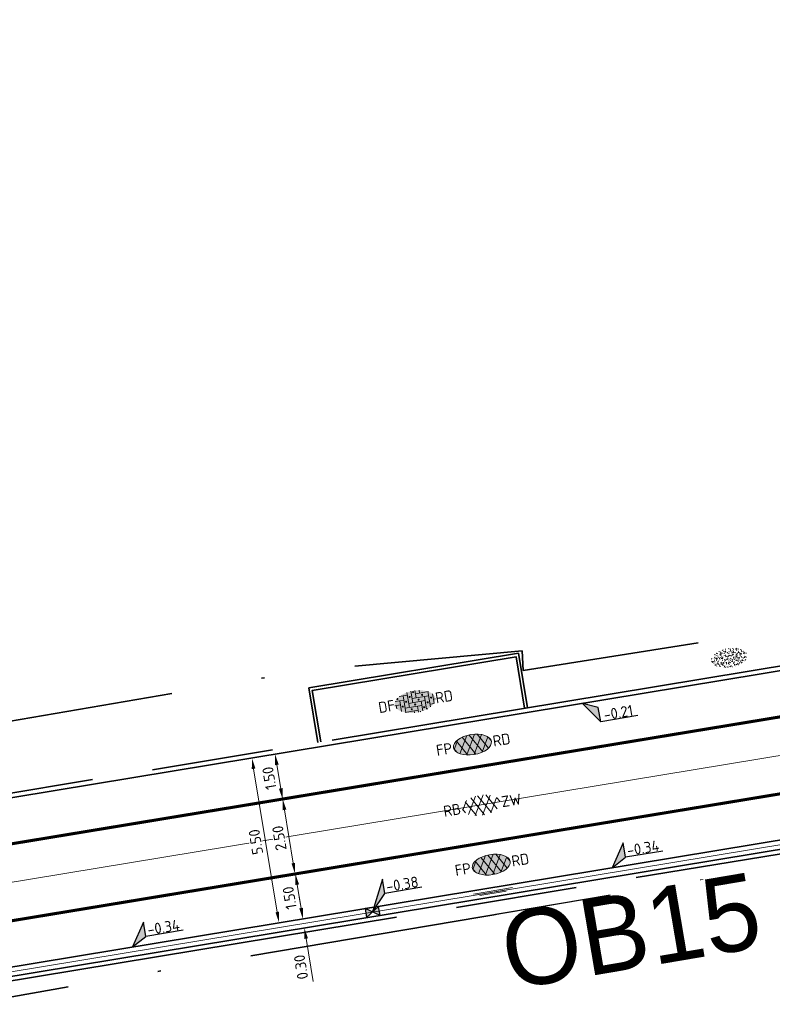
# Model space of a CAD drawing. Header units: metres. Extents: x 0 to 269924, y 0 to 933292.
# Tile 166 of 247: x 134730 to 134754, y 466606 to 466638. Entities that reach past the tile are written whole.
import ezdxf
from ezdxf import colors
from ezdxf.entities.mleader import LeaderData, LeaderLine
from ezdxf.enums import TextEntityAlignment as Align
from ezdxf.math import Vec2, Vec3

# ---------------------------------------------------------------- set-up
doc = ezdxf.new("R2018")
doc.units = ezdxf.units.M
for name, pattern in [('VH-OPSLUITBAND_100X200', [16, 8, -2, 4, -2]), ('VH-OPSLUITBAND_150X250', [24, 16, -2, 4, -2]), ('VW-1-1_STREEP', [2, 1, -1]), ('XX-PROJECTGRENS', [18, 12, -3, 0, -3])]:
    doc.linetypes.add(name, pattern=pattern)
for name, color, linetype, lineweight in [('B-WE-VH-M', 7, 'Continuous', 18), ('N-WE-KG-GRENS_PROJECT-G', 7, 'XX-PROJECTGRENS', 35), ('N-WE-VH-GOOT-S', 170, 'Continuous', 18), ('N-WE-VH-GOOT_STRAATBAKSTEEN-G', 170, 'Continuous', 35), ('N-WE-VH-KANTOPSLUITING-T18', 10, 'Continuous', 18), ('N-WE-VH-KANTOPSLUITING_OPSLUITBAND_100X200-G', 150, 'VH-OPSLUITBAND_100X200', 35), ('N-WE-VH-KANTOPSLUITING_OPSLUITBAND_150X250-G', 150, 'VH-OPSLUITBAND_150X250', 35), ('N-WE-VH-KANTOPSLUITING_VOORKANTBAND-G', 50, 'Continuous', 35), ('N-WE-VH-VERHARDING-T18', 10, 'Continuous', 18), ('N-WE-VH-VERHARDING_ASFALT-S', 7, 'Continuous', 18), ('N-WE-VH-VERHARDING_STRAATBAKSTEEN-S', 7, 'Continuous', 18), ('N-WE-VW-MARKERING_LANGS_STREEP_11_010-G', 7, 'VW-1-1_STREEP', 13), ('X-XX-AL-HOOGTELABEL-S', 7, 'Continuous', 25)]:
    doc.layers.add(name, color=color, linetype=linetype, lineweight=lineweight)
doc.layers.add('N-WE-GR-GRAS-S', color=7, linetype='Continuous', lineweight=18, true_color=0x00a500)
doc.layers.add('N-WE-RI-HWA_KOLK-S', color=150, linetype='Continuous', lineweight=25, true_color=0x007fff)
doc.layers.add('X-XX-AL-HULPLIJN-G', color=30, linetype='Continuous', lineweight=18, plot=False)
doc.styles.add('NLCS-ISO', font='NLCS-ISO.ttf')
doc.styles.add('NLCS-ISO-M200-T18', font='NLCS-ISO.ttf', dxfattribs={"height": 0.36})
doc.styles.get("Standard").update_dxf_attribs({"font": 'romand.shx'})
doc.dimstyles.new('NLCS-M200-T18-PIJL_L2_H2', dxfattribs={"dimscale": 0.2, "dimtxt": 2.5, "dimasz": 1.8, "dimexe": 2, "dimexo": 2, "dimgap": 0.7, "dimtad": 1, "dimzin": 0, "dimdsep": 46, "dimtxsty": 'NLCS-ISO-M200-T18', "dimcen": 0, "dimdle": 2, "dimclrd": 256, "dimclre": 256, "dimclrt": 10, "dimazin": 0, "dimtfac": 1, "dimtdec": 3, "dimtofl": 0, "dimtmove": 0, "dimatfit": 3, "dimfxl": 2, "dimfxlon": 1, "dimtfillclr": 256, "dimtolj": 1, "dimtzin": 0, "dimlwd": -1, "dimlwe": -1, "dimarcsym": 0})

# ---------------------------------------------------------------- blocks, each defined once
blk = doc.blocks.new('*U379')
for p, q in [((2.42, -1.19), (0, 0)), ((0, 0), (2.34, -3.59)), ((2.34, -3.59), (2.42, -1.19)), ((8.54, -3.81), (2.34, -3.59))]:
    blk.add_line(p, q)
blk.add_solid([(2.42, -1.19), (0, 0), (2.34, -3.59)])
at = {"style": 'NLCS-ISO'}
blk.add_attdef('...', text='', height=1.8, rotation=357.9999, dxfattribs=at).set_placement((5.42, -4.12), align=Align.BOTTOM_CENTER)
blk = doc.blocks.new('SVH-GOOT_SYMBOOL-SO')
at = {"color": 7, "linetype": 'Continuous'}
for p, q in [((-0.206, 2.137), (-0.206, -2.217)), ((0, 2.669), (0, -2.669)), ((0.2, 3.125), (0.2, -3.359))]:
    blk.add_line(p, q, dxfattribs=at)
at = {"style": 'NLCS-ISO'}
blk.add_attdef('MATERIAAL', text='', height=1.8, dxfattribs=at).set_placement((-1.098, 0), align=Align.MIDDLE_RIGHT)
blk.add_attdef('KLEUR', text='', height=1.8, dxfattribs=at).set_placement((1.1, 0), align=Align.MIDDLE_LEFT)
blk = doc.blocks.new('*U141')
at = {"lineweight": 30, "flags": 106}
blk.add_attdef('OB', text='', height=0.36, dxfattribs=at).set_placement((0, 0.1), align=Align.BOTTOM_CENTER)
blk = doc.blocks.new('*D574')
at = {"layer": 'B-WE-VH-M', "transparency": 16777216}
for p, q in [((134737.784, 466612.337), (134738.573, 466612.467)), ((134738.527, 466610.294), (134738.237, 466612.047)), ((134738.191, 466609.873), (134738.98, 466610.004))]:
    blk.add_line(p, q, dxfattribs=at)
for points in [[(134738.178, 466612.037), (134738.297, 466612.057), (134738.179, 466612.402)], [(134738.468, 466610.284), (134738.586, 466610.303), (134738.586, 466609.938)]]:
    blk.add_solid(points, dxfattribs=at)
at = {"layer": 'Defpoints', "color": 0, "transparency": 16777216}
for p in [(134738.179, 466612.402), (134735.679, 466611.989), (134736.086, 466609.525)]:
    blk.add_point(p, dxfattribs=at)
at = {"layer": 'B-WE-VH-M', "color": 10, "transparency": 16777216, "insert": (134738.066, 466611.118), "char_height": 0.36, "attachment_point": 5, "rotation": 99.3812, "style": 'NLCS-ISO-M200-T18', "bg_fill": 3, "box_fill_scale": 1.1, "bg_fill_color": 256, "bg_fill_true_color": 13158600, "bg_fill_transparency": 0}
blk.add_mtext('\\A1;2.50', dxfattribs=at)
blk = doc.blocks.new('*D575')
at = {"layer": 'B-WE-VH-M', "transparency": 16777216}
for p, q in [((134737.532, 466613.819), (134738.321, 466613.949)), ((134738.113, 466612.756), (134737.986, 466613.529)), ((134737.777, 466612.336), (134738.566, 466612.466))]:
    blk.add_line(p, q, dxfattribs=at)
for points in [[(134737.926, 466613.519), (134738.045, 466613.538), (134737.927, 466613.884)], [(134738.054, 466612.746), (134738.172, 466612.766), (134738.172, 466612.401)]]:
    blk.add_solid(points, dxfattribs=at)
at = {"layer": 'Defpoints', "color": 0, "transparency": 16777216}
for p in [(134737.927, 466613.884), (134735.434, 466613.472), (134735.679, 466611.989)]:
    blk.add_point(p, dxfattribs=at)
at = {"layer": 'B-WE-VH-M', "color": 10, "transparency": 16777216, "insert": (134737.734, 466613.09), "char_height": 0.36, "attachment_point": 5, "rotation": 99.3812, "style": 'NLCS-ISO-M200-T18', "bg_fill": 3, "box_fill_scale": 1.1, "bg_fill_color": 256, "bg_fill_true_color": 13158600, "bg_fill_transparency": 0}
blk.add_mtext('\\A1;1.50', dxfattribs=at)
blk = doc.blocks.new('*D576')
at = {"layer": 'B-WE-VH-M', "transparency": 16777216}
for p, q in [((134736.767, 466613.692), (134737.556, 466613.822)), ((134737.22, 466613.402), (134737.999, 466608.686)), ((134737.664, 466608.266), (134738.453, 466608.396))]:
    blk.add_line(p, q, dxfattribs=at)
for points in [[(134737.161, 466613.392), (134737.28, 466613.412), (134737.162, 466613.757)], [(134737.94, 466608.676), (134738.059, 466608.696), (134738.058, 466608.331)]]:
    blk.add_solid(points, dxfattribs=at)
at = {"layer": 'Defpoints', "color": 0, "transparency": 16777216}
for p in [(134735.434, 466613.472), (134736.331, 466608.045), (134738.058, 466608.331)]:
    blk.add_point(p, dxfattribs=at)
at = {"layer": 'B-WE-VH-M', "color": 10, "transparency": 16777216, "insert": (134737.294, 466610.992), "char_height": 0.36, "attachment_point": 5, "rotation": 99.3812, "style": 'NLCS-ISO-M200-T18', "bg_fill": 3, "box_fill_scale": 1.1, "bg_fill_color": 256, "bg_fill_true_color": 13158600, "bg_fill_transparency": 0}
blk.add_mtext('\\A1;5.50', dxfattribs=at)
blk = doc.blocks.new('*U129')
for p, q in [((2.63, 5.01), (0, 0)), ((2.55, 2.62), (2.63, 5.01)), ((0, 0), (2.55, 2.62)), ((8.75, 2.41), (2.55, 2.62))]:
    blk.add_line(p, q)
blk.add_solid([(2.63, 5.01), (0, 0), (2.55, 2.62)])
at = {"style": 'NLCS-ISO'}
blk.add_attdef('...', text='', height=1.8, rotation=358.1378, dxfattribs=at).set_placement((5.63, 2.1), align=Align.BOTTOM_CENTER)
blk = doc.blocks.new('N-SRI-KOLK_STRAAT_450X300-SO')
h = blk.add_hatch(color=256)
h.dxf.hatch_style = 1
h.paths.add_polyline_path([(0, 0), (-1.125, 0.75), (-1.125, -0.75)])
h.paths.add_polyline_path([(1.125, -0.75), (1.125, 0.75), (0, 0)])
for p, q in [((-1.125, -0.75), (1.125, 0.75)), ((1.125, -0.75), (-1.125, 0.75))]:
    blk.add_line(p, q)
at = {"flags": 128}
blk.add_lwpolyline([(-1.125, -0.75), (1.125, -0.75), (1.125, 0.75), (-1.125, 0.75)], close=True, dxfattribs=at)
blk = doc.blocks.new('*U671')
for p, q in [((2.6, 3.66), (0, 0)), ((2.51, 1.26), (2.6, 3.66)), ((0, 0), (2.51, 1.26)), ((8.71, 1.03), (2.51, 1.26))]:
    blk.add_line(p, q)
blk.add_solid([(2.6, 3.66), (0, 0), (2.51, 1.26)])
at = {"style": 'NLCS-ISO'}
blk.add_attdef('...', text='', height=1.8, rotation=357.8737, dxfattribs=at).set_placement((5.59, 0.73), align=Align.BOTTOM_CENTER)
blk = doc.blocks.new('SVH-ASFALT_KL-SO')
at = {"ltscale": 0.1}
for p, q in [((-3.32, -0.4), (-2.47, 1.08)), ((-1.25, -1.65), (-2.73, 0.92)), ((-2.51, -1.23), (-0.92, 1.53)), ((0.09, -1.73), (-1.71, 1.38)), ((-1.45, -1.61), (0.37, 1.54)), ((1.26, -1.54), (-0.53, 1.56)), ((-0.24, -1.74), (1.52, 1.29)), ((2.29, -1.09), (0.8, 1.48)), ((1.15, -1.58), (2.49, 0.75)), ((2.91, 0.06), (2.53, 0.71)), ((-2.96, -0.91), (-3.37, -0.2))]:
    blk.add_line(p, q, dxfattribs=at)
at = {"style": 'NLCS-ISO'}
blk.add_attdef('FUNCTIE_VERHARDING', text='', height=1.8, dxfattribs=at).set_placement((-3.62, -0.09), align=Align.MIDDLE_RIGHT)
blk.add_attdef('KLEUR', text='', height=1.8, dxfattribs=at).set_placement((3.17, -0.09), align=Align.MIDDLE_LEFT)
at = {"style": 'NLCS-ISO', "flags": 1}
blk.add_attdef('FUNCTIE', text='', height=1.8, dxfattribs=at).set_placement((0.12, -3.58), align=Align.MIDDLE_CENTER)
blk = doc.blocks.new('SVH-ASFALT_FP_KL-SO')
at = {"true_color": 0xa50000}
h = blk.add_hatch(color=14, dxfattribs=at)
h.dxf.hatch_style = 1
edge = h.paths.add_edge_path()
edge.add_ellipse((0, 0), major_axis=(0.631, 0), ratio=0.525613, start_angle=0, end_angle=360)
at = {"ltscale": 0.1}
for p, q in [((-0.244, -0.305), (0.12, 0.325)), ((0.298, -0.292), (-0.061, 0.33)), ((-0.619, -0.063), (-0.448, 0.233)), ((-0.204, -0.314), (-0.501, 0.201)), ((-0.457, -0.228), (-0.139, 0.323)), ((0.063, -0.33), (-0.296, 0.292)), ((-0.002, -0.331), (0.349, 0.276)), ((0.503, -0.2), (0.206, 0.313)), ((0.275, -0.298), (0.544, 0.168)), ((0.628, 0.028), (0.552, 0.16)), ((-0.547, -0.165), (-0.629, -0.023))]:
    blk.add_line(p, q, dxfattribs=at)
at = {"layer": 'X-XX-AL-HULPLIJN-G'}
blk.add_ellipse((0, 0), major_axis=(0.631, 0), ratio=0.525613, dxfattribs=at)
at = {"style": 'NLCS-ISO'}
blk.add_attdef('RB', text='', height=0.36, dxfattribs=at).set_placement((-0.679, 0), align=Align.MIDDLE_RIGHT)
blk.add_attdef('RD', text='', height=0.36, dxfattribs=at).set_placement((0.679, 0), align=Align.MIDDLE_LEFT)
blk = doc.blocks.new('*D674')
at = {"layer": 'B-WE-VH-M', "transparency": 16777216}
for p, q in [((134738.202, 466609.875), (134738.991, 466610.005)), ((134738.782, 466608.815), (134738.655, 466609.585)), ((134738.446, 466608.395), (134739.236, 466608.525))]:
    blk.add_line(p, q, dxfattribs=at)
for points in [[(134738.596, 466609.575), (134738.715, 466609.595), (134738.597, 466609.94)], [(134738.723, 466608.806), (134738.842, 466608.825), (134738.841, 466608.46)]]:
    blk.add_solid(points, dxfattribs=at)
at = {"layer": 'Defpoints', "color": 0, "transparency": 16777216}
for p in [(134738.597, 466609.94), (134736.086, 466609.525), (134736.331, 466608.045)]:
    blk.add_point(p, dxfattribs=at)
at = {"layer": 'B-WE-VH-M', "color": 10, "transparency": 16777216, "insert": (134738.403, 466609.148), "char_height": 0.36, "attachment_point": 5, "rotation": 99.3812, "style": 'NLCS-ISO-M200-T18', "bg_fill": 3, "box_fill_scale": 1.1, "bg_fill_color": 256, "bg_fill_true_color": 13158600, "bg_fill_transparency": 0}
blk.add_mtext('\\A1;1.50', dxfattribs=at)
blk = doc.blocks.new('*D675')
at = {"layer": 'B-WE-VH-M', "transparency": 16777216}
for p, q in [((134738.782, 466608.815), (134738.724, 466609.171)), ((134738.446, 466608.395), (134739.236, 466608.525)), ((134738.495, 466608.099), (134739.285, 466608.229)), ((134738.949, 466607.809), (134739.182, 466606.396))]:
    blk.add_line(p, q, dxfattribs=at)
for points in [[(134738.723, 466608.806), (134738.842, 466608.825), (134738.841, 466608.46)], [(134738.89, 466607.799), (134739.008, 466607.819), (134738.89, 466608.164)]]:
    blk.add_solid(points, dxfattribs=at)
at = {"layer": 'Defpoints', "color": 0, "transparency": 16777216}
for p in [(134736.331, 466608.045), (134738.89, 466608.164), (134736.38, 466607.749)]:
    blk.add_point(p, dxfattribs=at)
at = {"layer": 'B-WE-VH-M', "color": 10, "transparency": 16777216, "insert": (134738.779, 466606.873), "char_height": 0.36, "attachment_point": 5, "rotation": 99.3812, "style": 'NLCS-ISO-M200-T18', "bg_fill": 3, "box_fill_scale": 1.1, "bg_fill_color": 256, "bg_fill_true_color": 13158600, "bg_fill_transparency": 0}
blk.add_mtext('\\A1;0.30', dxfattribs=at)
blk = doc.blocks.new('SVH-SBS_DIKFORMAAT_ELLEBOOG_KL-SO')
h = blk.add_hatch(color=254)
edge = h.paths.add_edge_path()
edge.add_ellipse((1.09, 0.12), major_axis=(3.39, 0), ratio=0.533267, start_angle=0, end_angle=360)
for p, q in [((0, 1.84), (0, -0.69)), ((0.69, 1.92), (0.69, 0)), ((1.38, 1.93), (1.38, 0.69)), ((2.07, 1.86), (2.07, 1.38)), ((-2.3, 0), (-1.38, 0)), ((-2.13, 0.69), (-0.69, 0.69)), ((-1.38, 0.69), (-1.38, -1.12)), ((-1.35, 1.38), (0, 1.38)), ((-0.69, 1.38), (-0.69, -1.38)), ((0, 0), (2.76, 0)), ((0.69, 0.69), (3.45, 0.69)), ((1.38, 1.38), (3.54, 1.38)), ((2.76, 0.69), (2.76, -1.45)), ((3.45, 1.38), (3.45, -1.18)), ((4.14, 0.92), (4.14, -0.67)), ((4.14, 0), (4.48, 0)), ((-2.07, 0), (-2.07, -0.54)), ((-0.8, -1.38), (1.38, -1.38)), ((-0.69, -0.69), (2.07, -0.69)), ((0.69, -1.38), (0.69, -1.67)), ((1.38, -0.69), (1.38, -1.68)), ((2.07, 0), (2.07, -1.61)), ((2.76, -1.38), (2.98, -1.38)), ((3.45, -0.69), (4.12, -0.69))]:
    blk.add_line(p, q)
for centre in [(1.03, 1.72), (-0.35, 0.34), (0.34, 1.03), (1.72, 0.34), (2.41, 1.03), (3.79, 0.34), (-1.04, -0.35), (0.34, -1.04), (1.03, -0.35), (2.41, -1.04), (3.11, -0.35)]:
    blk.add_circle(centre, 0.0881)
for centre, start, end in [((-1.73, 1.03), 158.9124, 101.1902), ((1.72, -1.73), 59.0911, 132.3433)]:
    blk.add_arc(centre, 0.0881, start, end)
at = {"style": 'NLCS-ISO'}
blk.add_attdef('FORMAAT', text='', height=1.8, dxfattribs=at).set_placement((-2.3, 0.12), align=Align.MIDDLE_RIGHT)
blk.add_attdef('KLEUR', text='', height=1.8, dxfattribs=at).set_placement((4.49, 0.12), align=Align.MIDDLE_LEFT)
at = {"style": 'NLCS-ISO', "flags": 1}
blk.add_attdef('FUNCTIE', text='', height=1.8, dxfattribs=at).set_placement((0.12, -3.58), align=Align.MIDDLE_CENTER)
blk = doc.blocks.new('SGR-GRAS_01-SO')
at = {"ltscale": 0.1}
for p, q in [((-1.96, -0.07), (-1.98, 0)), ((-1.93, 0.19), (-1.93, 0.24)), ((-1.89, 0.24), (-1.92, 0.25)), ((-1.67, 0.02), (-1.6, 0.04)), ((-1.6, 0.24), (-1.65, 0.29)), ((-1.53, 0.32), (-1.6, 0.35)), ((-1.45, 0.64), (-1.52, 0.66)), ((-1.52, 0.19), (-1.44, 0.19)), ((-1.47, 0.58), (-1.48, 0.65)), ((-1.43, 0.48), (-1.35, 0.5)), ((-1.36, 0.21), (-1.43, 0.23)), ((-1.42, 0.13), (-1.36, 0.17)), ((-1.38, 0.11), (-1.32, 0.16)), ((-1.37, 0.01), (-1.38, 0.08)), ((-1.33, 0.11), (-1.33, 0.19)), ((-1.3, 0.76), (-1.32, 0.77)), ((-1.28, 0.68), (-1.28, 0.76)), ((-1.17, 0.39), (-1.23, 0.43)), ((-1.17, 0.24), (-1.22, 0.29)), ((-1.15, 0.65), (-1.21, 0.7)), ((-1.11, 0.17), (-1.04, 0.19)), ((-1.03, 0.03), (-1.1, 0.07)), ((-0.94, 0.84), (-1, 0.88)), ((-0.97, 0.51), (-0.92, 0.57)), ((-0.89, 0.5), (-0.97, 0.52)), ((-0.94, 0.19), (-0.87, 0.19)), ((-0.92, 0.42), (-0.86, 0.46)), ((-0.89, 0.81), (-0.82, 0.81)), ((-0.87, 0.66), (-0.89, 0.73)), ((-0.8, 0.06), (-0.88, 0.08)), ((-0.87, 0.62), (-0.8, 0.64)), ((-0.8, 0.47), (-0.87, 0.51)), ((-0.75, 0.24), (-0.8, 0.29)), ((-0.77, 0.09), (-0.79, 0.16)), ((-0.73, 0.65), (-0.78, 0.7)), ((-0.74, 0.03), (-0.73, 0.11)), ((-0.67, 0.11), (-0.73, 0.14)), ((-0.69, 0.61), (-0.68, 0.68)), ((-0.58, 0.92), (-0.64, 0.96)), ((-0.56, 0.92), (-0.51, 0.97)), ((-0.56, 0.32), (-0.48, 0.34)), ((-0.44, 0.55), (-0.51, 0.59)), ((-0.43, 0.78), (-0.5, 0.8)), ((-0.42, 0.71), (-0.36, 0.74)), ((-0.34, 0.35), (-0.41, 0.37)), ((-0.32, 0.24), (-0.38, 0.29)), ((-0.31, 0.19), (-0.37, 0.22)), ((-0.37, 0.19), (-0.29, 0.19)), ((-0.31, 0.65), (-0.36, 0.7)), ((-0.32, 0.81), (-0.24, 0.81)), ((-0.32, 0.77), (-0.24, 0.79)), ((-0.28, 0.73), (-0.29, 0.81)), ((-0.21, 1), (-0.27, 1.03)), ((-0.24, 0.02), (-0.17, 0.04)), ((-0.18, 0.17), (-0.19, 0.24)), ((-0.08, 0.63), (-0.14, 0.67)), ((-0.14, -0.04), (-0.14, 0.03)), ((-0.09, 0.53), (-0.09, 0.6)), ((-0.08, 0.16), (-0.03, 0.21)), ((-0.07, 0.19), (0, 0.23)), ((0.06, 0.27), (-0.01, 0.3)), ((0, 0.47), (0.07, 0.49)), ((0.1, 0.24), (0.05, 0.29)), ((0.13, 0.64), (0.06, 0.66)), ((0.07, 0.99), (0.14, 1.03)), ((0.12, 0.65), (0.07, 0.7)), ((0.22, 0.2), (0.15, 0.22)), ((0.21, 0.19), (0.28, 0.19)), ((0.29, 0.71), (0.22, 0.75)), ((0.24, 0.92), (0.31, 0.94)), ((0.26, 0.81), (0.33, 0.81)), ((0.32, 0.81), (0.3, 0.89)), ((0.31, 0.17), (0.39, 0.19)), ((0.32, 0.57), (0.38, 0.62)), ((0.42, 0.34), (0.36, 0.38)), ((0.42, 0.25), (0.4, 0.32)), ((0.43, 0.48), (0.49, 0.51)), ((0.53, 0.24), (0.47, 0.29)), ((0.54, 0.65), (0.49, 0.7)), ((0.56, -0.02), (0.49, 0.02)), ((0.5, 0.45), (0.51, 0.53)), ((0.59, 0.93), (0.52, 0.94)), ((0.55, 0.62), (0.63, 0.64)), ((0.65, 0.79), (0.58, 0.83)), ((0.68, 0.49), (0.61, 0.51)), ((0.77, 0.05), (0.7, 0.07)), ((0.78, 0.42), (0.72, 0.46)), ((0.78, 0.19), (0.86, 0.19)), ((0.83, 0.81), (0.91, 0.81)), ((0.92, 0.06), (0.85, 0.09)), ((0.87, 0.31), (0.94, 0.33)), ((0.95, 0.24), (0.9, 0.29)), ((0.91, 0.89), (0.91, 0.92)), ((0.97, 0.65), (0.91, 0.7)), ((0.93, 0.76), (0.99, 0.8)), ((1.01, 0.87), (0.95, 0.91)), ((1.01, 0.33), (1, 0.4)), ((1.15, 0.78), (1.08, 0.8)), ((1.15, 0.5), (1.08, 0.54)), ((1.1, 0.38), (1.1, 0.45)), ((1.11, 0.77), (1.18, 0.79)), ((1.24, 0.34), (1.17, 0.36)), ((1.18, 0.01), (1.26, 0.03)), ((1.21, 0.21), (1.26, 0.26)), ((1.28, 0.14), (1.22, 0.17)), ((1.28, 0.25), (1.35, 0.29)), ((1.37, 0.24), (1.32, 0.29)), ((1.39, 0.65), (1.34, 0.7)), ((1.36, 0.19), (1.43, 0.19)), ((1.42, 0.46), (1.5, 0.48)), ((1.51, 0.58), (1.44, 0.62)), ((1.64, 0.21), (1.58, 0.25)), ((1.61, 0.41), (1.59, 0.48)), ((1.69, 0.3), (1.7, 0.37)), ((1.79, 0.19), (1.72, 0.21)), ((1.74, 0.16), (1.81, 0.18)), ((1.8, 0.24), (1.75, 0.29)), ((1.93, 0.19), (1.95, 0.19)), ((-1.92, -0.16), (-1.85, -0.12)), ((-1.82, -0.08), (-1.9, -0.06)), ((-1.76, -0.13), (-1.82, -0.09)), ((-1.78, -0.3), (-1.73, -0.25)), ((-1.62, -0.5), (-1.69, -0.46)), ((-1.63, -0.57), (-1.68, -0.52)), ((-1.61, -0.17), (-1.67, -0.11)), ((-1.57, -0.44), (-1.49, -0.44)), ((-1.54, -0.66), (-1.5, -0.64)), ((-1.4, -0.05), (-1.46, -0.01)), ((-1.38, -0.46), (-1.38, -0.39)), ((-1.35, -0.28), (-1.28, -0.26)), ((-1.27, -0.23), (-1.34, -0.21)), ((-1.26, -0.42), (-1.33, -0.38)), ((-1.27, -0.56), (-1.28, -0.48)), ((-1.21, -0.57), (-1.26, -0.52)), ((-1.18, -0.67), (-1.25, -0.65)), ((-1.19, -0.17), (-1.24, -0.11)), ((-1.13, -0.78), (-1.19, -0.75)), ((-1.06, -0.39), (-1, -0.35)), ((-1.04, -0.58), (-0.97, -0.57)), ((-0.99, -0.44), (-0.92, -0.44)), ((-0.9, -0.34), (-0.96, -0.3)), ((-0.9, -0.65), (-0.84, -0.6)), ((-0.84, -0.94), (-0.85, -0.93)), ((-0.78, -0.57), (-0.84, -0.52)), ((-0.76, -0.7), (-0.83, -0.67)), ((-0.76, -0.17), (-0.82, -0.11)), ((-0.8, -0.13), (-0.73, -0.11)), ((-0.71, -0.38), (-0.79, -0.36)), ((-0.79, -0.54), (-0.78, -0.46)), ((-0.72, -0.89), (-0.65, -0.87)), ((-0.71, -0.9), (-0.64, -0.86)), ((-0.62, -0.82), (-0.7, -0.8)), ((-0.67, -0.48), (-0.69, -0.4)), ((-0.53, -0.26), (-0.6, -0.22)), ((-0.58, -0.99), (-0.59, -0.97)), ((-0.57, -0.1), (-0.5, -0.06)), ((-0.49, -0.25), (-0.44, -0.19)), ((-0.48, -0.44), (-0.41, -0.42)), ((-0.4, -0.63), (-0.46, -0.59)), ((-0.38, -0.98), (-0.43, -0.93)), ((-0.42, -0.44), (-0.34, -0.44)), ((-0.36, -0.57), (-0.41, -0.52)), ((-0.34, -0.17), (-0.39, -0.11)), ((-0.26, -0.99), (-0.33, -0.95)), ((-0.25, -0.09), (-0.32, -0.07)), ((-0.17, -0.18), (-0.24, -0.14)), ((-0.16, -0.53), (-0.23, -0.51)), ((-0.21, -0.61), (-0.15, -0.58)), ((-0.19, -0.62), (-0.19, -0.54)), ((-0.17, -0.74), (-0.1, -0.72)), ((-0.07, -0.97), (-0.14, -0.95)), ((-0.04, -0.55), (-0.1, -0.51)), ((-0.08, -0.4), (-0.09, -0.32)), ((-0.01, -1.01), (0.04, -0.95)), ((0.05, -0.98), (0, -0.93)), ((0.07, -0.57), (0.01, -0.52)), ((0.02, -0.96), (0.01, -0.89)), ((0.08, -0.17), (0.03, -0.11)), ((0.1, -0.91), (0.03, -0.88)), ((0.07, -0.29), (0.14, -0.27)), ((0.19, -0.1), (0.13, -0.06)), ((0.16, -0.44), (0.23, -0.44)), ((0.17, -1.04), (0.22, -1.02)), ((0.31, -0.24), (0.24, -0.22)), ((0.33, -0.47), (0.26, -0.43)), ((0.29, -0.33), (0.35, -0.29)), ((0.4, -0.68), (0.32, -0.66)), ((0.39, -0.6), (0.45, -0.55)), ((0.39, -0.59), (0.46, -0.57)), ((0.4, -0.69), (0.41, -0.62)), ((0.46, -0.83), (0.4, -0.8)), ((0.47, -0.98), (0.42, -0.93)), ((0.49, -0.57), (0.44, -0.52)), ((0.45, -0.12), (0.46, -0.05)), ((0.51, -0.17), (0.45, -0.11)), ((0.52, -0.32), (0.5, -0.24)), ((0.62, -0.88), (0.6, -0.81)), ((0.63, -0.14), (0.7, -0.12)), ((0.69, -0.39), (0.62, -0.35)), ((0.64, -0.84), (0.71, -0.81)), ((0.7, -0.89), (0.77, -0.88)), ((0.73, -0.44), (0.81, -0.44)), ((0.82, -0.76), (0.76, -0.72)), ((0.78, -0.04), (0.85, 0)), ((0.86, -0.39), (0.79, -0.37)), ((0.8, -0.19), (0.85, -0.14)), ((0.86, -0.94), (0.84, -0.93)), ((0.91, -0.57), (0.86, -0.52)), ((0.93, -0.17), (0.88, -0.11)), ((0.95, -0.83), (0.88, -0.81)), ((0.94, -0.44), (1.01, -0.42)), ((1.05, -0.31), (0.99, -0.27)), ((1, -0.77), (1, -0.7)), ((1.05, -0.2), (1.05, -0.12)), ((1.11, -0.24), (1.1, -0.16)), ((1.19, -0.68), (1.12, -0.64)), ((1.14, -0.56), (1.21, -0.52)), ((1.21, -0.8), (1.2, -0.73)), ((1.33, -0.1), (1.26, -0.08)), ((1.26, -0.75), (1.33, -0.73)), ((1.34, -0.57), (1.29, -0.52)), ((1.36, -0.17), (1.3, -0.11)), ((1.31, -0.44), (1.38, -0.44)), ((1.42, -0.23), (1.35, -0.19)), ((1.42, -0.54), (1.35, -0.52)), ((1.55, -0.6), (1.49, -0.56)), ((1.5, -0.29), (1.57, -0.27)), ((1.64, -0.27), (1.65, -0.2)), ((1.64, -0.27), (1.7, -0.23)), ((1.68, -0.55), (1.74, -0.5)), ((1.71, -0.16), (1.69, -0.09)), ((1.78, -0.15), (1.71, -0.11)), ((1.71, -0.52), (1.71, -0.52)), ((1.78, -0.17), (1.73, -0.11)), ((1.88, -0.25), (1.81, -0.23))]:
    blk.add_line(p, q, dxfattribs=at)
at = {"ltscale": 0.1, "style": 'NLCS-ISO'}
blk.add_attdef('TYPE', text='', height=0.5, dxfattribs=at).set_placement((3.47, -0.02), align=Align.MIDDLE_CENTER)

msp = doc.modelspace()

# ---------------------------------------------------------------- linework, layer by layer
at = {"layer": 'N-WE-KG-GRENS_PROJECT-G', "flags": 128}
msp.add_lwpolyline([(133942.152, 466524.013), (133955.533, 466522.507), (133956.145, 466521.626), (133962.811, 466521.355), (133963.543, 466522.67), (133965.054, 466522.563), (133965.551, 466521.193), (133981.5, 466520.334), (133981.565, 466520.896), (133982.028, 466520.86), (133994.134, 466520.33), (133994.151, 466519.671), (134009.067, 466519.478), (134013.911, 466519.512), (134027.732, 466519.636), (134028.693, 466519.554), (134034.796, 466519.611), (134050.86, 466519.659), (134068.501, 466520.152), (134071.254, 466520.237), (134077.26, 466520.692), (134094.041, 466522.635), (134101.385, 466523.282), (134101.428, 466523.91), (134128.995, 466527.092), (134141.938, 466528.627), (134148.421, 466529.392), (134148.476, 466529.087), (134157.108, 466530.24), (134157.762, 466530.339), (134157.953, 466529.076), (134163.706, 466529.946), (134172.69, 466531.055), (134201.838, 466535.069), (134202.197, 466534.878), (134203.304, 466535.042), (134208.161, 466535.722), (134214.682, 466536.673), (134215.15, 466536.846), (134235.766, 466539.754), (134239.587, 466540.449), (134251.117, 466542.218), (134251.536, 466542.09), (134264.479, 466543.833), (134264.487, 466544.317), (134273.56, 466545.641), (134273.608, 466545.287), (134285.679, 466546.863), (134299.118, 466548.971), (134309.192, 466550.345), (134329.805, 466553.659), (134341.526, 466555.206), (134346.97, 466556.112), (134351.977, 466556.025), (134358.949, 466556.887), (134359.186, 466557.313), (134365.426, 466557.917), (134389.225, 466560.758), (134395.395, 466561.519), (134400.633, 466562.019), (134418.638, 466563.907), (134426.404, 466566.343), (134432.472, 466567.14), (134437.532, 466567.422), (134444.848, 466568.25), (134448.277, 466568.388), (134484.594, 466572.762), (134486.539, 466572.966), (134490.599, 466573.546), (134498.499, 466574.536), (134514.318, 466576.701), (134542.397, 466581.367), (134546.702, 466582.122), (134551.593, 466582.441), (134551.871, 466583.179), (134557.906, 466584.406), (134558.276, 466584.115), (134567.36, 466586.004), (134582.717, 466588.715), (134583.108, 466588.972), (134590.444, 466590.398), (134630.038, 466598.271), (134633.264, 466598.923), (134632.087, 466604.993), (134646.051, 466607.537), (134647.414, 466607.429), (134666.972, 466611.405), (134675.342, 466617.463), (134674.819, 466607.593), (134696.995, 466610.537), (134702.172, 466611.327), (134706.525, 466612.071), (134709.085, 466612.323), (134712.087, 466612.776), (134715, 466613.203), (134716.349, 466613.229), (134723.364, 466613.968), (134738.981, 466616.639), (134746.062, 466617.28), (134746.09, 466616.641), (134760.121, 466618.861), (134759.993, 466619.829), (134768.446, 466621.137), (134784.615, 466623.738), (134787.541, 466625.072), (134796.772, 466626.479), (134796.899, 466625.715), (134813.878, 466628.545), (134820.226, 466629.584), (134847.68, 466634.234), (134881.79, 466639.204), (134881.926, 466639.532), (134884.43, 466640.009), (134893.797, 466641.711), (134903.085, 466643.328), (134904.138, 466643.527), (134920.265, 466646.374), (134921.332, 466646.578), (134937.367, 466649.518), (134938.501, 466649.708), (134961.555, 466654.096), (134967.764, 466655.262), (134974.722, 466656.563), (134984.23, 466658.491), (134992.023, 466659.998), (134995.809, 466660.766), (135000.442, 466661.693), (135009.695, 466663.648), (135010.659, 466663.869), (135018.832, 466665.618), (135021.92, 466666.314), (135034.093, 466668.943), (135034.161, 466668.769), (135043.8, 466670.832), (135059.084, 466674.02), (135068.771, 466676.078), (135083.089, 466679.034), (135091.902, 466680.993), (135097.488, 466682.166), (135104.831, 466683.651), (135116.534, 466686.231), (135119.892, 466686.792), (135126.3, 466688.013), (135127.347, 466688.196), (135130.448, 466688.891), (135135.602, 466689.887), (135140.19, 466691.518), (135166.592, 466696.94), (135182.368, 466700.724), (135201.902, 466704.748), (135203.941, 466705.082), (135209.867, 466705.957), (135217.801, 466707.782), (135228.821, 466709.933), (135242.391, 466712.598), (135277.698, 466719.723), (135279.457, 466720.111), (135279.55, 466721.578), (135288.178, 466723.073), (135350.963, 466735.305), (135501.986, 466763.685), (135501.162, 466761.839), (135525.132, 466766.833), (135533.639, 466768.672), (135569.042, 466775.188), (135582.767, 466777.378), (135584.022, 466777.634), (135585.675, 466776.264, 0.01918), (135652.451, 466792.01), (135652.891, 466793.457), (135660.981, 466795.919), (135661.574, 466796.074), (135664.481, 466796.836), (135665.946, 466796.651), (135673.558, 466799.328), (135680.977, 466801.739), (135687.276, 466804.201), (135692.547, 466806.295), (135705.432, 466809.743), (135712.094, 466810.706), (135728.145, 466817.035), (135760.285, 466825.832), (135773.458, 466829.179), (135789.116, 466834.08), (135813.029, 466842.892), (135823.352, 466846.718), (135839.426, 466852.91), (135860.96, 466860.89), (135867.928, 466863.26), (135895.199, 466872.784), (135899.312, 466861.8), (135873.359, 466852.082), (135873.188, 466848.843), (135867.814, 466846.669), (135856.104, 466842.036), (135847.253, 466838.505), (135830.033, 466832.514), (135818.854, 466828.652), (135812.865, 466826.949), (135808.959, 466825.804), (135805.053, 466824.658), (135770.731, 466814.307), (135766.971, 466812.016), (135761.879, 466808.079), (135757.591, 466807.133), (135743.839, 466803.566), (135724.075, 466798.35), (135721.275, 466798.229), (135720.422, 466801.401), (135715.133, 466799.834), (135698.553, 466794.754), (135698.279, 466793.693), (135686.038, 466790.352), (135686.038, 466789.248), (135686.038, 466787.562), (135681.985, 466786.092), (135677.719, 466785.319), (135623.458, 466770.711), (135607.41, 466767.662), (135584.355, 466763.142), (135577.091, 466761.475), (135570.47, 466760.803), (135524.714, 466753.103), (135522.642, 466752.878), (135515.666, 466751.661), (135498.388, 466748.218), (135460.498, 466741.759), (135438.515, 466737.953), (135402.134, 466731.048), (135401.842, 466732.671), (135396.111, 466731.637), (135390.927, 466730.659), (135374.008, 466727.423), (135342.463, 466720.896), (135337.831, 466720.249), (135332.781, 466719.412), (135316.41, 466716.549), (135312.764, 466716.512), (135301.04, 466714.003), (135296.667, 466713.077), (135288.078, 466711.338), (135288.031, 466710.414), (135288.066, 466708.643), (135283.612, 466707.738), (135244.114, 466700.084), (135242.59, 466702.114), (135218.779, 466697.088), (135216.4, 466696.736), (135207.126, 466694.996), (135197.842, 466693.22), (135196.987, 466690.777), (135188.214, 466689.009), (135186.218, 466690.919), (135157.953, 466685.339), (135157.545, 466682.623), (135152.388, 466681.564), (135151.517, 466683.806), (135135.729, 466680.62), (135134.464, 466677.149), (135128.184, 466675.854), (135125.788, 466678.571), (135109.606, 466675.114), (135107.871, 466673.543), (135107.871, 466672.134), (135099.469, 466670.442), (135080.265, 466666.625), (135079.406, 466666.151), (135069.61, 466664.202), (135057.638, 466661.759), (135035.803, 466657.155), (135033.723, 466658.689), (135013.618, 466654.679), (135014.198, 466652.086), (135012.612, 466651.731), (135012.176, 466654.16), (134999.525, 466651.581), (134981.058, 466648.065), (134978.74, 466647.609), (134978.586, 466647.723), (134973.29, 466646.777), (134967.912, 466645.754), (134966.071, 466645.409), (134952.75, 466642.776), (134952.592, 466643.577), (134951.246, 466643.315), (134944.955, 466642.097), (134940.872, 466641.345), (134939.907, 466640.789), (134925.329, 466637.906), (134925.171, 466637.877), (134925.333, 466636.966), (134925.553, 466635.733), (134922.159, 466635.157), (134921.983, 466636.201), (134920.712, 466635.973), (134906.644, 466633.431), (134906.509, 466633.768), (134899.927, 466632.517), (134896.041, 466630.574), (134862.297, 466626.202), (134861.423, 466623.924), (134854.723, 466622.819), (134853.222, 466624.597), (134834.721, 466621.381), (134818.755, 466618.638), (134803.128, 466616.182), (134801.097, 466614.744), (134787.48, 466613.242), (134768.983, 466610.888), (134755.14, 466609.258), (134754.957, 466609.237), (134754.786, 466610.217), (134731.872, 466606.359), (134713.4, 466603.055), (134699.607, 466600.717), (134685.428, 466598.156), (134675.878, 466596.194), (134672.276, 466595.656), (134668.91, 466595.016), (134645.926, 466591.058), (134638.577, 466590.001), (134611.474, 466584.899), (134601.717, 466583.131), (134600.6, 466582.901), (134592.762, 466581.44), (134575.118, 466578.109), (134569.726, 466577.127), (134558.057, 466574.923), (134547.369, 466573.132), (134538.23, 466571.522), (134531.355, 466570.551), (134524.272, 466569.346), (134519.026, 466568.326), (134515.39, 466567.719), (134505.384, 466563.341), (134500.986, 466562.643), (134495.881, 466561.909), (134495.823, 466562.312), (134492.204, 466563.642), (134484.398, 466562.518), (134478.905, 466561.786), (134469.843, 466560.533), (134464.536, 466559.742), (134456.919, 466558.745), (134448.033, 466557.687), (134433.208, 466556.61), (134412.104, 466554.577), (134407.553, 466554.101), (134387.467, 466551.741), (134381.785, 466550.955), (134364.962, 466548.659), (134360.191, 466548.481), (134354.944, 466547.628), (134324.113, 466542.837), (134319.685, 466541.923), (134312.466, 466540.844), (134307.061, 466539.9), (134305.527, 466540.739), (134283.993, 466537.831), (134278.004, 466536.268), (134260.392, 466533.941), (134253.899, 466532.65), (134244.867, 466531.618), (134227.961, 466528.835), (134196.876, 466524.748), (134191.294, 466524.652), (134189.441, 466519.487), (134180.543, 466523.251), (134138.079, 466517.961), (134135.279, 466517.668), (134120.646, 466515.791), (134115.858, 466514.998), (134094.415, 466512.788), (134094.483, 466512.133), (134077.905, 466510.692), (134056.132, 466509.19), (134043.898, 466509.02), (134033.049, 466509.242), (134023.923, 466509.529), (134011.048, 466510.262), (134011.12, 466510.989), (133978.031, 466511.971), (133977.492, 466511.386), (133976.525, 466511.415), (133970.93, 466511.61), (133940.859, 466512.853), (133936.339, 466513.04), (133926.354, 466513.566), (133918.767, 466513.929), (133914.845, 466514.016), (133909.555, 466514.279), (133907.78, 466514.373), (133898.183, 466514.701), (133889.291, 466514.99), (133877.411, 466515.387), (133865.169, 466516.189), (133858.598, 466516.511), (133853.557, 466516.784), (133840.824, 466517.534), (133833.647, 466517.757), (133833.706, 466517.421), (133832.853, 466517.458), (133826.979, 466517.575), (133808.076, 466518.296), (133803.308, 466518.179), (133802.56, 466518.555), (133780.072, 466520.153), (133779.6, 466519.291), (133774.066, 466519.538), (133773.735, 466520.559), (133740.527, 466522.642), (133713.376, 466524.159), (133705.703, 466524.636), (133705.709, 466526.266), (133685.059, 466527.583), (133660.563, 466529.253), (133639.129, 466529.346), (133622.453, 466530.286), (133616.388, 466530.543), (133614.494, 466530.624), (133604.393, 466531.597), (133597.464, 466531.465), (133574.3, 466531.955), (133566.695, 466531.543), (133561.32, 466531.616), (133554.142, 466531.627), (133545.309, 466531.719), (133535.509, 466531.795), (133530.483, 466531.897), (133499.098, 466532.845), (133498.91, 466530.624), (133497.604, 466522.359), (133448.566, 466524.379), (133448.421, 466522.59), (133414.567, 466524.034), (133414.497, 466533.241), (133401.904, 466533.723), (133353.812, 466535.745), (133352.26, 466536.139), (133333.107, 466536.524), (133333.343, 466545.829), (133369.152, 466544.714), (133381.325, 466544.396), (133400.699, 466543.637), (133404.005, 466543.551), (133435.456, 466542.61), (133435.456, 466542.277), (133451.526, 466541.628), (133467.883, 466541.235), (133477.659, 466542.034), (133509.103, 466541.442), (133515.138, 466541.284), (133519.939, 466540.992), (133525.525, 466540.798), (133532.518, 466540.097), (133548.147, 466539.778), (133548.297, 466540.601), (133555.22, 466540.722), (133564.265, 466540.558), (133565.06, 466540.188), (133570.074, 466540.025), (133574.07, 466539.875), (133576.623, 466539.795), (133577.163, 466540.007), (133601.21, 466539.677), (133602.809, 466541.635), (133610.483, 466541.448), (133611.878, 466539.353), (133618.8, 466539.154), (133622.331, 466538.943), (133622.362, 466539.485), (133627.247, 466539.274), (133627.305, 466538.709), (133642.487, 466537.733), (133654.92, 466537.235), (133674.71, 466536.649), (133674.766, 466536.962), (133682.638, 466536.639), (133685.084, 466535.631), (133701.924, 466534.36), (133703.6, 466534.856), (133708.504, 466534.396), (133731.895, 466532.391), (133737.992, 466531.942), (133749.854, 466530.901), (133752.15, 466530.77), (133756.921, 466530.655), (133767.535, 466530.109), (133779.853, 466530.016), (133787.77, 466529.934), (133810.905, 466528.967), (133832.384, 466528.238), (133837.192, 466527.837), (133897.841, 466525.036)], format="xyb", close=True, dxfattribs=at)
at = {"layer": 'N-WE-VH-GOOT_STRAATBAKSTEEN-G'}
msp.add_lwpolyline([(134357.852, 466549.495), (134370.346, 466550.938), (134396.651, 466554.098), (134410.847, 466555.614), (134423.632, 466556.946), (134434.654, 466558.051), (134460.746, 466560.816), (134480.43, 466563.319), (134486.789, 466564.194), (134497.026, 466565.857), (134611.249, 466586.003), (134638.592, 466590.9), (134674.683, 466597.217), (134713.471, 466604.18), (134725.086, 466606.188), (134795.017, 466617.741), (134824.08, 466622.978), (134840.473, 466625.76)], dxfattribs=at)
at = {"layer": 'N-WE-VH-KANTOPSLUITING_OPSLUITBAND_100X200-G'}
msp.add_lwpolyline([(134739.33, 466614.268), (134739.033, 466616.064), (134745.94, 466617.205), (134746.237, 466615.409)], dxfattribs=at)
at = {"layer": 'N-WE-VH-KANTOPSLUITING_OPSLUITBAND_150X250-G', "flags": 128}
for points in [[(134692.514, 466606.158), (134712.491, 466609.745), (134713.576, 466609.932), (134723.059, 466611.571), (134724.144, 466611.759), (134794.069, 466623.311), (134821.763, 466627.504), (134827.175, 466628.423)], [(134513.437, 466568.295), (134611.328, 466585.56), (134638.67, 466590.457), (134674.762, 466596.774), (134713.549, 466603.737), (134725.161, 466605.744), (134795.094, 466617.298), (134824.157, 466622.535), (134828.101, 466623.204)]]:
    msp.add_lwpolyline(points, dxfattribs=at)
at = {"layer": 'N-WE-VH-KANTOPSLUITING_VOORKANTBAND-G', "flags": 128}
for points in [[(134850.335, 466632.201), (134821.787, 466627.356), (134794.093, 466623.163), (134724.169, 466611.611), (134723.024, 466611.413), (134713.662, 466609.795), (134712.517, 466609.597), (134692.479, 466606)], [(134739.429, 466614.284), (134739.148, 466615.981), (134745.857, 466617.09), (134746.138, 466615.392)]]:
    msp.add_lwpolyline(points, dxfattribs=at)
msp.add_lwpolyline([(133803.121, 466520.885, 0.00434), (133941.56, 466514.808, 0.02139), (134085.345, 466513.838, 0.018725), (134137.927, 466519.147, 0.0074), (134227.492, 466531.166), (134342.26, 466547.251), (134357.844, 466549.192), (134370.381, 466550.64), (134396.685, 466553.8), (134410.879, 466555.316), (134423.662, 466556.648), (134434.337, 466557.718), (134443.187, 466558.654), (134460.781, 466560.518), (134480.47, 466563.022), (134486.834, 466563.897), (134497.076, 466565.562), (134611.302, 466585.708), (134638.644, 466590.605), (134674.736, 466596.922), (134713.523, 466603.885), (134725.136, 466605.892), (134795.068, 466617.445), (134824.131, 466622.682)], format="xyb", dxfattribs=at)
at = {"layer": 'N-WE-VW-MARKERING_LANGS_STREEP_11_010-G', "ltscale": 5, "const_width": 0.1, "flags": 128}
for points in [[(134188.618, 466529.958, 0.003169), (134226.876, 466535.422), (134341.696, 466551.514), (134357.332, 466553.461), (134369.878, 466554.911), (134396.2, 466558.072), (134410.427, 466559.592), (134423.225, 466560.926), (134434.244, 466562.03), (134460.283, 466564.79), (134479.881, 466567.281), (134486.196, 466568.15), (134496.358, 466569.801), (134610.549, 466589.941), (134637.894, 466594.839), (134673.985, 466601.156), (134712.777, 466608.12), (134724.419, 466610.132), (134794.327, 466621.681), (134822.025, 466625.875), (134823.523, 466626.129)], [(134823.824, 466624.456), (134823.821, 466624.456), (134794.762, 466619.219), (134724.836, 466607.667), (134713.211, 466605.657), (134674.422, 466598.694), (134638.33, 466592.377), (134610.987, 466587.48), (134496.776, 466567.336), (134486.567, 466565.677), (134480.258, 466564.809), (134460.572, 466562.306), (134434.5, 466559.543), (134423.479, 466558.438), (134410.69, 466557.106), (134396.482, 466555.588), (134370.171, 466552.428), (134357.63, 466550.979), (134342.023, 466549.036), (134227.234, 466532.948, -0.003169), (134188.945, 466527.479)]]:
    msp.add_lwpolyline(points, format="xyb", dxfattribs=at)
at = {"layer": 'X-XX-AL-HULPLIJN-G'}
for points in [[(134357.537, 466552.227), (134370.024, 466553.67), (134396.341, 466556.83), (134410.559, 466558.349), (134423.352, 466559.682), (134434.372, 466560.787), (134460.428, 466563.548), (134480.069, 466566.045), (134486.382, 466566.913), (134496.567, 466568.569), (134610.768, 466588.711), (134638.112, 466593.608), (134674.203, 466599.925), (134712.994, 466606.888), (134724.628, 466608.899), (134794.587, 466620.457), (134840.079, 466628.077)], [(134638.708, 466590.768), (134674.71, 466597.069), (134713.497, 466604.032), (134725.111, 466606.04), (134795.043, 466617.593), (134824.106, 466622.83)]]:
    msp.add_lwpolyline(points, dxfattribs=at)

# ---------------------------------------------------------------- block references
at = {"layer": 'N-WE-GR-GRAS-S', "xscale": 0.2999999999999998, "yscale": 0.2999999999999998, "zscale": 0.2999999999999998, "rotation": 10}
msp.add_blockref('SGR-GRAS_01-SO', (134752.878, 466617.052), dxfattribs=at)
at = {"layer": 'N-WE-RI-HWA_KOLK-S', "xscale": 0.2, "yscale": 0.2, "zscale": 0.2, "rotation": 9.381150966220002}
msp.add_blockref('N-SRI-KOLK_STRAAT_450X300-SO', (134741.137, 466608.687), dxfattribs=at)
at = {"layer": 'N-WE-VH-GOOT-S', "xscale": 0.2, "yscale": 0.2, "zscale": 0.2, "rotation": 99.63254092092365}
msp.add_blockref('SVH-GOOT_SYMBOOL-SO', (134745.084, 466609.34), dxfattribs=at)
at = {"layer": 'N-WE-VH-KANTOPSLUITING-T18'}
ref = msp.add_blockref('*U141', (134745.228, 466608.492), dxfattribs=dict(at, rotation=9.632540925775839))
lines = msp.add_mtext('OB15', dxfattribs={"layer": '0', "insert": (134745.211, 466608.59), "char_height": 2.5, "attachment_point": 1, "rotation": 9.6325, "bg_fill": 3, "box_fill_scale": 1, "bg_fill_color": 256, "bg_fill_transparency": 0})
ref.add_attrib('OB', '', (134745.211, 466608.59), dxfattribs={"flags": 18}).embed_mtext(lines)
at = {"layer": 'N-WE-VH-VERHARDING_ASFALT-S', "rotation": 9.380597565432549}
for p in [(134744.424, 466614.197), (134745.041, 466610.245)]:
    msp.add_blockref('SVH-ASFALT_FP_KL-SO', p, dxfattribs=at).add_auto_attribs({'RD': 'RD', 'RB': 'FP'})
at = {"layer": 'N-WE-VH-VERHARDING_ASFALT-S', "xscale": 0.2000000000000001, "yscale": 0.2000000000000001, "zscale": 0.2000000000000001, "rotation": 9.38115096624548}
msp.add_blockref('SVH-ASFALT_KL-SO', (134744.75, 466612.224), dxfattribs=at).add_auto_attribs({'FUNCTIE_VERHARDING': 'RB', 'KLEUR': 'ZW'})
at = {"layer": 'N-WE-VH-VERHARDING_STRAATBAKSTEEN-S', "xscale": 0.2000000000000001, "yscale": 0.2000000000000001, "zscale": 0.2000000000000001, "rotation": 9.63254092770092}
msp.add_blockref('SVH-SBS_DIKFORMAAT_ELLEBOOG_KL-SO', (134742.323, 466615.552), dxfattribs=at).add_auto_attribs({'FORMAAT': 'DF', 'KLEUR': 'RD'})
at = {"layer": 'X-XX-AL-HOOGTELABEL-S', "xscale": 0.2000000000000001, "yscale": 0.2000000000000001, "zscale": 0.2000000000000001}
for name, p, rotation, values in [('*U379', (134748.044, 466615.555), 11.63259181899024, {'...': '-0.21'}), ('*U671', (134749.019, 466610.142), 11.50749512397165, {'...': '-0.34'}), ('*U129', (134741.137, 466608.687), 11.24336488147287, {'...': '-0.38'}), ('*U671', (134733.233, 466607.534), 11.50749512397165, {'...': '-0.34'})]:
    msp.add_blockref(name, p, dxfattribs=dict(at, rotation=rotation)).add_auto_attribs(values)

# ---------------------------------------------------------------- leaders
at = {"layer": 'N-WE-VH-VERHARDING-T18'}
ml = msp.add_multileader_mtext('Standard', dxfattribs=at)
ml.set_content('', color=256, style='NLCS-ISO-M200-T18')
ml.set_leader_properties(color=256, linetype='ByLayer', lineweight=-1)
ml.build(insert=Vec2(0, 0))
ml.multileader.update_dxf_attribs({"has_dogleg": 0, "text_left_attachment_type": 5, "text_right_attachment_type": 5, "dogleg_length": 0.36, "arrow_head_size": 0.36})
ctx = ml.context
ctx.base_point, ctx.char_height, ctx.arrow_head_size, ctx.landing_gap_size, ctx.plane_origin = Vec3(135697.392, 466805.766), 0.36, 0.36, 0.18, Vec3(135695.697, 466805.189)
ctx.left_attachment, ctx.right_attachment = 5, 5
notes = []
notes.append((ctx, [(0, (0, 0, 0), (0, 0), (1, 0), 1, [])]))
ctx.mtext.insert, ctx.mtext.rotation, ctx.mtext.flow_direction = Vec3(135697.572, 466806.126), -0.147529, 5
for ctx, leaders in notes:
    for number, flags, end, landing, length, lines in leaders:
        leader = LeaderData()
        leader.index, (leader.has_last_leader_line, leader.has_dogleg_vector, leader.attachment_direction) = number, flags
        leader.last_leader_point, leader.dogleg_vector, leader.dogleg_length = Vec3(end), Vec3(landing), length
        for number, points, colour, breaks in lines:
            line = LeaderLine()
            line.index, line.vertices, line.color, line.breaks = number, Vec3.list(points), colors.encode_raw_color(colour), breaks
            leader.lines.append(line)
        ctx.leaders.append(leader)

# ---------------------------------------------------------------- next in the draw order: dimensions: what is measured, and where the dimension line sits
at = {"layer": 'B-WE-VH-M'}
dim = msp.add_aligned_dim(p1=(134736.086, 466609.525), p2=(134735.679, 466611.989), distance=-2.533, dimstyle='NLCS-M200-T18-PIJL_L2_H2', override={"dimtfill": 1}, dxfattribs=at)
dim.commit()
dim.dimension.update_dxf_attribs({"geometry": '*D574', "text_midpoint": (134738.066, 466611.118)})

# ---------------------------------------------------------------- next in the draw order: dimensions: what is measured, and where the dimension line sits
dim = msp.add_aligned_dim(p1=(134735.679, 466611.989), p2=(134735.434, 466613.472), distance=-2.526, dimstyle='NLCS-M200-T18-PIJL_L2_H2', override={"dimtfill": 1}, dxfattribs=at)
dim.commit()
dim.dimension.update_dxf_attribs({"geometry": '*D575', "text_midpoint": (134737.734, 466613.09)})

# ---------------------------------------------------------------- next in the draw order: dimensions: what is measured, and where the dimension line sits
dim = msp.add_aligned_dim(p1=(134735.434, 466613.472), p2=(134736.331, 466608.045), distance=1.751, dimstyle='NLCS-M200-T18-PIJL_L2_H2', override={"dimtfill": 1}, dxfattribs=at)
dim.commit()
dim.dimension.update_dxf_attribs({"geometry": '*D576', "text_midpoint": (134737.294, 466610.992)})

# ---------------------------------------------------------------- next in the draw order: dimensions: what is measured, and where the dimension line sits
dim = msp.add_aligned_dim(p1=(134736.331, 466608.045), p2=(134736.086, 466609.525), distance=-2.544, dimstyle='NLCS-M200-T18-PIJL_L2_H2', override={"dimtfill": 1}, dxfattribs=at)
dim.commit()
dim.dimension.update_dxf_attribs({"geometry": '*D674', "text_midpoint": (134738.403, 466609.148)})

# ---------------------------------------------------------------- next in the draw order: dimensions: what is measured, and where the dimension line sits
dim = msp.add_aligned_dim(p1=(134736.331, 466608.045), p2=(134736.38, 466607.749), distance=2.544, dimstyle='NLCS-M200-T18-PIJL_L2_H2', override={"dimtfill": 1}, dxfattribs=at)
dim.commit()
dim.dimension.update_dxf_attribs({"geometry": '*D675', "text_midpoint": (134738.779, 466606.873)})

doc.saveas('drawing.dxf')
